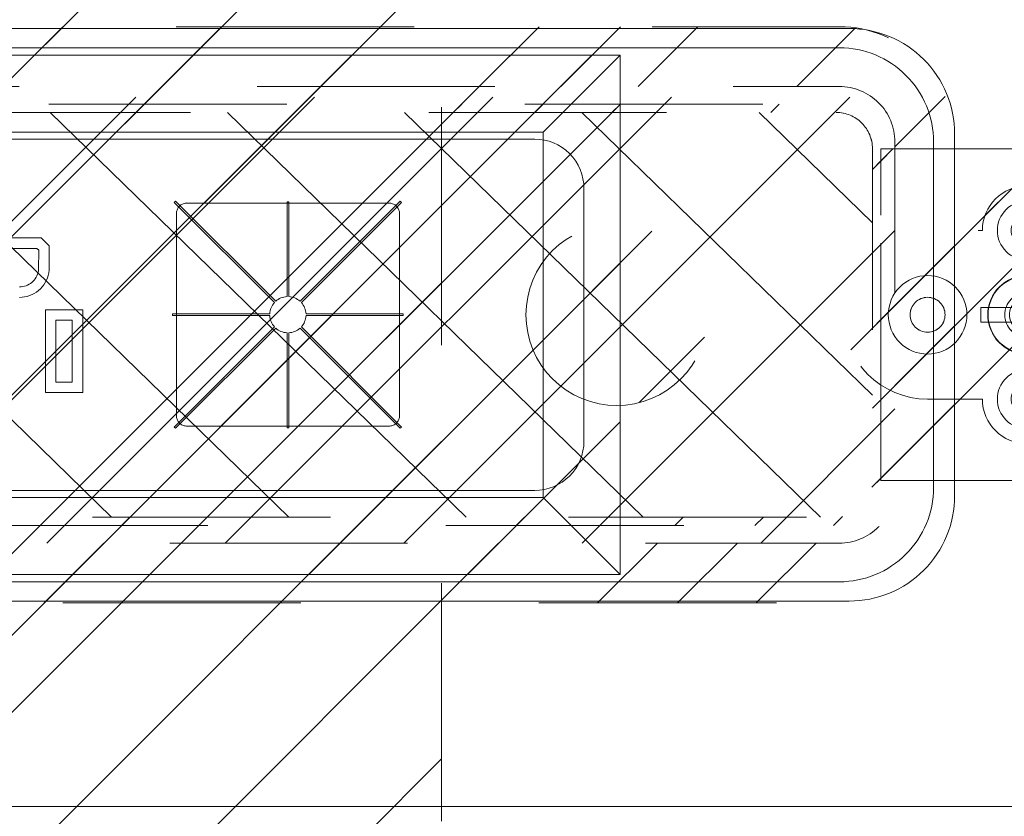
# Model space of a CAD drawing. Header units: inches. Extents: x -416 to -272, y -73 to 47.
# Tile 79 of 206: x -379 to -373.48, y -10.99 to -6.52. Entities that reach past the tile are written whole.
import ezdxf

# ---------------------------------------------------------------- set-up
doc = ezdxf.new("R2010")
doc.units = ezdxf.units.IN
doc.header["$LTSCALE"] = 32
doc.header["$MEASUREMENT"] = 0
doc.linetypes.add('Dash Style-1', pattern=[0.083328, 0.041656, -0.041672])
for name, color, linetype, lineweight in [('Black', 7, 'Continuous', 18), ('DashLine', 7, 'Continuous', 13), ('DashLineFill', 7, 'Dash Style-1', 13), ('Dean-Bezel', 7, 'Continuous', 18), ('Drawing', 7, 'Continuous', 18), ('Metal-Black', 7, 'Continuous', 18), ('Metal-UtilityGrommet', 7, 'Continuous', 13), ('None', 7, 'Continuous', 18), ('SolidLine', 7, 'Continuous', 15), ('Wood_1-H', 7, 'Continuous', 13)]:
    doc.layers.add(name, color=color, linetype=linetype, lineweight=lineweight)
doc.layers.add('Textile-Cushion', color=7, linetype='Continuous', lineweight=18, true_color=0x4c4c4c)
pattern_1 = [(45, (0, 0), (-1.61302, 1.93572), []), (45, (-1.0608, 1.0608), (-0.472346, 0.416761), [])]

# ---------------------------------------------------------------- blocks, each defined once
blk = doc.blocks.new('Group-31')
at = {"layer": 'DashLine', "flags": 128}
for points in [[(-6.3903, 0.2188), (-6.3688, 0.2177), (-6.3476, 0.2145), (-6.3268, 0.2093), (-6.3066, 0.2021), (-6.2872, 0.1929), (-6.2687, 0.1819), (-6.2515, 0.1691), (-6.2356, 0.1547), (-6.2212, 0.1388), (-6.2084, 0.1215), (-6.1974, 0.1031), (-6.1882, 0.0837), (-6.1809, 0.0635), (-6.1757, 0.0427), (-6.1726, 0.0214), (-6.1715, 0), (-6.1726, -0.0214), (-6.1757, -0.0427), (-6.1809, -0.0635), (-6.1882, -0.0837), (-6.1974, -0.1031), (-6.2084, -0.1215), (-6.2212, -0.1388), (-6.2356, -0.1547), (-6.2515, -0.1691), (-6.2687, -0.1819), (-6.2872, -0.1929), (-6.3066, -0.2021), (-6.3268, -0.2093), (-6.3476, -0.2145), (-6.3688, -0.2177), (-6.3903, -0.2188), (-6.4117, -0.2177), (-6.4329, -0.2145), (-6.4538, -0.2093), (-6.474, -0.2021), (-6.4934, -0.1929), (-6.5118, -0.1819), (-6.529, -0.1691), (-6.545, -0.1547), (-6.5594, -0.1388), (-6.5722, -0.1215), (-6.5832, -0.1031), (-6.5924, -0.0837), (-6.5996, -0.0635), (-6.6048, -0.0427), (-6.608, -0.0214), (-6.609, 0), (-6.608, 0.0214), (-6.6048, 0.0427), (-6.5996, 0.0635), (-6.5924, 0.0837), (-6.5832, 0.1031), (-6.5722, 0.1215), (-6.5594, 0.1388), (-6.545, 0.1547), (-6.529, 0.1691), (-6.5118, 0.1819), (-6.4934, 0.1929), (-6.474, 0.2021), (-6.4538, 0.2093), (-6.4329, 0.2145), (-6.4117, 0.2177)], [(-6.3905, 0.125), (-6.3782, 0.1245), (-6.3661, 0.1227), (-6.3542, 0.1198), (-6.3426, 0.1158), (-6.3315, 0.1106), (-6.3209, 0.1043), (-6.311, 0.0971), (-6.3019, 0.0889), (-6.2936, 0.0799), (-6.2862, 0.07), (-6.2799, 0.0596), (-6.2746, 0.0485), (-6.2704, 0.037), (-6.2673, 0.0251), (-6.2654, 0.013), (-6.2648, 0.0007), (-6.2653, -0.0115), (-6.267, -0.0237), (-6.2699, -0.0356), (-6.274, -0.0472), (-6.2792, -0.0583), (-6.2854, -0.0688), (-6.2927, -0.0787), (-6.3009, -0.0879), (-6.3099, -0.0962), (-6.3197, -0.1035), (-6.3302, -0.1099), (-6.3413, -0.1152), (-6.3528, -0.1194), (-6.3647, -0.1225), (-6.3768, -0.1243), (-6.389, -0.125), (-6.4013, -0.1245), (-6.4134, -0.1227), (-6.4254, -0.1198), (-6.4369, -0.1158), (-6.4481, -0.1106), (-6.4586, -0.1043), (-6.4685, -0.0971), (-6.4776, -0.0889), (-6.4859, -0.0799), (-6.4933, -0.07), (-6.4997, -0.0596), (-6.505, -0.0485), (-6.5092, -0.037), (-6.5122, -0.0251), (-6.5141, -0.013), (-6.5148, -0.0007), (-6.5142, 0.0115), (-6.5125, 0.0237), (-6.5096, 0.0356), (-6.5055, 0.0472), (-6.5003, 0.0583), (-6.4941, 0.0688), (-6.4868, 0.0787), (-6.4787, 0.0879), (-6.4696, 0.0962), (-6.4598, 0.1035), (-6.4493, 0.1099), (-6.4383, 0.1152), (-6.4267, 0.1194), (-6.4149, 0.1225), (-6.4027, 0.1243)], [(-6.6477, 0.0417), (-6.1318, 0.0417), (-6.1318, -0.0417), (-6.6477, -0.0417)]]:
    blk.add_lwpolyline(points, close=True, dxfattribs=at)
blk = doc.blocks.new('Group-32')
at = {"layer": 'Textile-Cushion', "color": 31, "true_color": 0xffc198}
for p, q in [((-5.2327, 1.1339), (-2.9029, -1.1339)), ((-4.2398, 1.1339), (-1.9099, -1.1339)), ((-3.2469, 1.1339), (-0.917, -1.1339)), ((-2.2539, 1.1339), (0.0759, -1.1339)), ((-1.261, 1.1339), (1.0688, -1.1339)), ((-5.5236, 0.4506), (-3.8958, -1.1339)), ((-5.5236, -0.5159), (-4.8887, -1.1339))]:
    blk.add_line(p, q, dxfattribs=at)
blk = doc.blocks.new('Group-33')
at = {"layer": 'Textile-Cushion', "color": 31, "true_color": 0xffc198}
blk.add_blockref('Group-32', (0, 0), dxfattribs=at)
blk = doc.blocks.new('SBDXF2-Shroud (2D)')
at = {"layer": 'DashLineFill', "linetype": 'Continuous', "lineweight": 13}
h = blk.add_hatch(dxfattribs=at)
h.set_pattern_fill('Steel', color=253, style=0, pattern_type=2)
h.set_pattern_definition(pattern_1)
edge = h.paths.add_edge_path()
edge.add_line((-5.5709, 0.9311), (-5.5709, -0.9311))
edge.add_arc((-5.3209, -0.9311), 0.25, 180, 270)
edge.add_line((-5.3209, -1.1811), (5.3209, -1.1811))
edge.add_arc((5.3209, -0.9311), 0.25, 270, 360)
edge.add_line((5.5709, -0.9311), (5.5709, 0.9311))
edge.add_arc((5.3209, 0.9311), 0.25, 0, 90)
edge.add_line((5.3209, 1.1811), (-5.3209, 1.1811))
edge.add_arc((-5.3209, 0.9311), 0.25, 90, 135)
edge.add_arc((-5.3209, 0.9311), 0.25, 135, 180)
edge.add_line((-5.5709, 0.9311), (-5.5709, 0.9311))
edge = h.paths.add_edge_path()
edge.add_arc((-5.3209, -0.9311), 0.2028, 180, 270, ccw=False)
edge.add_line((-5.5236, -0.9311), (-5.5236, 0.9311))
edge.add_arc((-5.3209, 0.9311), 0.2028, 90, 180, ccw=False)
edge.add_line((-5.3209, 1.1339), (5.3209, 1.1339))
edge.add_arc((5.3209, 0.9311), 0.2028, 0, 90, ccw=False)
edge.add_line((5.5236, 0.9311), (5.5236, -0.9311))
edge.add_arc((5.3209, -0.9311), 0.2028, -90, 0, ccw=False)
edge.add_line((5.3209, -1.1339), (-5.3209, -1.1339))
h = blk.add_hatch(dxfattribs=at)
h.set_pattern_fill('Steel', color=253, style=0, pattern_type=2)
h.set_pattern_definition(pattern_1)
edge = h.paths.add_edge_path()
edge.add_line((-6.5335, -0.9291), (-5.5709, -0.9291))
edge.add_line((-5.5709, -0.9291), (-5.5709, 0.9291))
edge.add_line((-5.5709, 0.9291), (-6.5335, 0.9291))
edge.add_arc((-6.5335, 0.6791), 0.25, 90, 180)
edge.add_line((-6.7835, 0.6791), (-6.7835, -0.6791))
edge.add_arc((-6.5335, -0.6791), 0.25, 180, 225)
edge.add_arc((-6.5335, -0.6791), 0.25, 225, 270)
edge.add_line((-6.5335, -0.9291), (-6.5335, -0.9291))
at = {"layer": 'DashLineFill', "flags": 128}
for points in [[(-5.5709, 0.9311), (-5.5709, -0.9311, 0.414214), (-5.3209, -1.1811), (5.3209, -1.1811, 0.414214), (5.5709, -0.9311), (5.5709, 0.9311, 0.414214), (5.3209, 1.1811), (-5.3209, 1.1811, 0.198912), (-5.4976, 1.1079, 0.198912), (-5.5709, 0.9311)], [(-5.3209, -1.1339, -0.414214), (-5.5236, -0.9311), (-5.5236, 0.9311, -0.414214), (-5.3209, 1.1339), (5.3209, 1.1339, -0.414214), (5.5236, 0.9311), (5.5236, -0.9311, -0.414214), (5.3209, -1.1339)], [(-6.5335, -0.9291), (-5.5709, -0.9291), (-5.5709, 0.9291), (-6.5335, 0.9291, 0.414214), (-6.7835, 0.6791), (-6.7835, -0.6791, 0.198912), (-6.7102, -0.8559, 0.198912), (-6.5335, -0.9291)]]:
    blk.add_lwpolyline(points, format="xyb", close=True, dxfattribs=at)
at = {"layer": 'Metal-Black', "color": 7}
blk.add_blockref('Group-31', (0, 0), dxfattribs=at)
at = {"layer": 'Metal-UtilityGrommet', "color": 7}
blk.add_blockref('Group-33', (0, 0), dxfattribs=at)
blk = doc.blocks.new('Group-91')
at = {"layer": 'DashLine', "flags": 128}
for points in [[(29.6137, -5.0962), (29.6351, -5.0973), (29.6563, -5.1004), (29.6772, -5.1056), (29.6974, -5.1129), (29.7168, -5.122), (29.7352, -5.1331), (29.7524, -5.1459), (29.7683, -5.1603), (29.7828, -5.1762), (29.7955, -5.1934), (29.8066, -5.2118), (29.8158, -5.2312), (29.823, -5.2515), (29.8282, -5.2723), (29.8314, -5.2935), (29.8324, -5.315), (29.8314, -5.3364), (29.8282, -5.3576), (29.823, -5.3785), (29.8158, -5.3987), (29.8066, -5.4181), (29.7955, -5.4365), (29.7828, -5.4537), (29.7683, -5.4696), (29.7524, -5.4841), (29.7352, -5.4968), (29.7168, -5.5079), (29.6974, -5.5171), (29.6772, -5.5243), (29.6563, -5.5295), (29.6351, -5.5327), (29.6137, -5.5337), (29.5922, -5.5327), (29.571, -5.5295), (29.5502, -5.5243), (29.53, -5.5171), (29.5105, -5.5079), (29.4921, -5.4968), (29.4749, -5.4841), (29.459, -5.4696), (29.4446, -5.4537), (29.4318, -5.4365), (29.4207, -5.4181), (29.4116, -5.3987), (29.4043, -5.3785), (29.3991, -5.3576), (29.396, -5.3364), (29.3949, -5.315), (29.396, -5.2935), (29.3991, -5.2723), (29.4043, -5.2515), (29.4116, -5.2312), (29.4207, -5.2118), (29.4318, -5.1934), (29.4446, -5.1762), (29.459, -5.1603), (29.4749, -5.1459), (29.4921, -5.1331), (29.5105, -5.122), (29.53, -5.1129), (29.5502, -5.1056), (29.571, -5.1004), (29.5922, -5.0973)], [(29.6135, -5.19), (29.6257, -5.1905), (29.6379, -5.1922), (29.6498, -5.1951), (29.6613, -5.1992), (29.6725, -5.2044), (29.683, -5.2106), (29.6929, -5.2179), (29.7021, -5.2261), (29.7103, -5.2351), (29.7177, -5.2449), (29.7241, -5.2554), (29.7294, -5.2665), (29.7336, -5.278), (29.7366, -5.2899), (29.7385, -5.302), (29.7392, -5.3142), (29.7386, -5.3265), (29.7369, -5.3386), (29.734, -5.3506), (29.7299, -5.3621), (29.7247, -5.3733), (29.7185, -5.3838), (29.7113, -5.3937), (29.7031, -5.4028), (29.694, -5.4111), (29.6842, -5.4185), (29.6737, -5.4249), (29.6627, -5.4302), (29.6511, -5.4344), (29.6393, -5.4374), (29.6271, -5.4393), (29.6149, -5.44), (29.6026, -5.4394), (29.5905, -5.4377), (29.5786, -5.4348), (29.567, -5.4307), (29.5559, -5.4255), (29.5453, -5.4193), (29.5354, -5.412), (29.5263, -5.4039), (29.518, -5.3948), (29.5106, -5.385), (29.5043, -5.3745), (29.499, -5.3635), (29.4948, -5.3519), (29.4917, -5.3401), (29.4898, -5.3279), (29.4892, -5.3157), (29.4897, -5.3034), (29.4914, -5.2913), (29.4943, -5.2794), (29.4984, -5.2678), (29.5036, -5.2567), (29.5098, -5.2461), (29.5171, -5.2362), (29.5253, -5.2271), (29.5343, -5.2188), (29.5441, -5.2114), (29.5546, -5.2051), (29.5657, -5.1998), (29.5772, -5.1956), (29.5891, -5.1925), (29.6012, -5.1906)], [(29.3562, -5.2732), (29.8721, -5.2732), (29.8721, -5.3567), (29.3562, -5.3567)]]:
    blk.add_lwpolyline(points, close=True, dxfattribs=at)
blk = doc.blocks.new('Group-92')
at = {"layer": 'Textile-Cushion', "color": 31, "true_color": 0xffc198}
for p, q in [((30.7712, -4.1811), (33.1011, -6.4488)), ((31.7642, -4.1811), (34.094, -6.4488)), ((32.7571, -4.1811), (35.0869, -6.4488)), ((33.75, -4.1811), (36.0799, -6.4488)), ((34.7429, -4.1811), (37.0728, -6.4488)), ((30.4803, -4.8644), (32.1082, -6.4488)), ((30.4803, -5.8308), (31.1152, -6.4488))]:
    blk.add_line(p, q, dxfattribs=at)
blk = doc.blocks.new('Group-93')
at = {"layer": 'Textile-Cushion', "color": 31, "true_color": 0xffc198}
blk.add_blockref('Group-92', (0, 0), dxfattribs=at)
blk = doc.blocks.new('Group-94')
at = {"layer": 'DashLineFill', "linetype": 'Continuous', "lineweight": 13}
h = blk.add_hatch(dxfattribs=at)
h.set_pattern_fill('Steel', color=253, style=0, pattern_type=2)
h.set_pattern_definition(pattern_1)
edge = h.paths.add_edge_path()
edge.add_line((30.4331, -4.3839), (30.4331, -6.2461))
edge.add_arc((30.6831, -6.2461), 0.25, 180, 270)
edge.add_line((30.6831, -6.4961), (41.3248, -6.4961))
edge.add_arc((41.3248, -6.2461), 0.25, 270, 360)
edge.add_line((41.5748, -6.2461), (41.5748, -4.3839))
edge.add_arc((41.3248, -4.3839), 0.25, 360, 450)
edge.add_line((41.3248, -4.1339), (30.6831, -4.1339))
edge.add_arc((30.6831, -4.3839), 0.25, 90, 135)
edge.add_arc((30.6831, -4.3839), 0.25, 135, 180)
edge.add_line((30.4331, -4.3839), (30.4331, -4.3839))
edge = h.paths.add_edge_path()
edge.add_arc((30.6831, -6.2461), 0.2028, 180, 270, ccw=False)
edge.add_line((30.4803, -6.2461), (30.4803, -4.3839))
edge.add_arc((30.6831, -4.3839), 0.2028, 90, 180, ccw=False)
edge.add_line((30.6831, -4.1811), (41.3248, -4.1811))
edge.add_arc((41.3248, -4.3839), 0.2028, 0, 90, ccw=False)
edge.add_line((41.5276, -4.3839), (41.5276, -6.2461))
edge.add_arc((41.3248, -6.2461), 0.2028, -90, 0, ccw=False)
edge.add_line((41.3248, -6.4488), (30.6831, -6.4488))
h = blk.add_hatch(dxfattribs=at)
h.set_pattern_fill('Steel', color=253, style=0, pattern_type=2)
h.set_pattern_definition(pattern_1)
edge = h.paths.add_edge_path()
edge.add_line((29.4705, -6.2441), (30.4331, -6.2441))
edge.add_line((30.4331, -6.2441), (30.4331, -4.3858))
edge.add_line((30.4331, -4.3858), (29.4705, -4.3858))
edge.add_arc((29.4705, -4.6358), 0.25, 90, 180)
edge.add_line((29.2205, -4.6358), (29.2205, -5.9941))
edge.add_arc((29.4705, -5.9941), 0.25, 180, 225)
edge.add_arc((29.4705, -5.9941), 0.25, 225, 270)
edge.add_line((29.4705, -6.2441), (29.4705, -6.2441))
at = {"layer": 'DashLineFill', "flags": 128}
for points in [[(30.4331, -4.3839), (30.4331, -6.2461, 0.414214), (30.6831, -6.4961), (41.3248, -6.4961, 0.414214), (41.5748, -6.2461), (41.5748, -4.3839, 0.414214), (41.3248, -4.1339), (30.6831, -4.1339, 0.198912), (30.5063, -4.2071, 0.198912), (30.4331, -4.3839)], [(30.6831, -6.4488, -0.414214), (30.4803, -6.2461), (30.4803, -4.3839, -0.414214), (30.6831, -4.1811), (41.3248, -4.1811, -0.414214), (41.5276, -4.3839), (41.5276, -6.2461, -0.414214), (41.3248, -6.4488)], [(29.4705, -6.2441), (30.4331, -6.2441), (30.4331, -4.3858), (29.4705, -4.3858, 0.414214), (29.2205, -4.6358), (29.2205, -5.9941, 0.198912), (29.2937, -6.1709, 0.198912), (29.4705, -6.2441)]]:
    blk.add_lwpolyline(points, format="xyb", close=True, dxfattribs=at)
at = {"layer": 'Metal-Black', "color": 7}
blk.add_blockref('Group-91', (0, 0), dxfattribs=at)
at = {"layer": 'Metal-UtilityGrommet', "color": 7}
blk.add_blockref('Group-93', (0, 0), dxfattribs=at)
blk = doc.blocks.new('1BPJHN-ShroudBracket (2D)')
at = {"layer": 'DashLineFill', "linetype": 'Continuous', "lineweight": 13}
h = blk.add_hatch(dxfattribs=at)
h.set_pattern_fill('Steel', color=253, style=0, pattern_type=2)
h.set_pattern_definition(pattern_1)
edge = h.paths.add_edge_path()
edge.add_line((0.5571, 0.4724), (0.25, 0.4724))
edge.add_arc((0, 0.4724), 0.25, 0, 180)
edge.add_line((-0.25, 0.4724), (-0.5571, 0.4724))
edge.add_arc((-0.5571, 0), 0.4724, 90, 270)
edge.add_line((-0.5571, -0.4724), (-0.25, -0.4724))
edge.add_arc((0, -0.4724), 0.25, 180, 360)
edge.add_line((0.25, -0.4724), (0.5571, -0.4724))
edge.add_arc((0.5571, 0), 0.4724, 270, 450)
edge.add_line((0.5571, 0.4724), (0.5571, 0.4724))
edge = h.paths.add_edge_path()
edge.add_arc((0, 0), 0.0979, 0, 180, ccw=False)
edge.add_arc((0, 0), 0.0979, 180, 360, ccw=False)
edge = h.paths.add_edge_path()
edge.add_arc((0, 0.4724), 0.0885, 0, 180, ccw=False)
edge.add_arc((0, 0.4724), 0.0885, 180, 360, ccw=False)
edge = h.paths.add_edge_path()
edge.add_arc((-0.5571, 0), 0.098, 0, 180, ccw=False)
edge.add_arc((-0.5571, 0), 0.098, 180, 360, ccw=False)
edge = h.paths.add_edge_path()
edge.add_arc((0.5571, 0), 0.098, 0, 180, ccw=False)
edge.add_arc((0.5571, 0), 0.098, 180, 360, ccw=False)
edge = h.paths.add_edge_path()
edge.add_arc((0, -0.4724), 0.0885, 0, 180, ccw=False)
edge.add_arc((0, -0.4724), 0.0885, 180, 360, ccw=False)
at = {"layer": 'DashLine', "flags": 128}
for points in [[(0, 0.6384), (0.0163, 0.6376), (0.0324, 0.6353), (0.0482, 0.6313), (0.0635, 0.6258), (0.0783, 0.6188), (0.0922, 0.6105), (0.1053, 0.6008), (0.1174, 0.5898), (0.1283, 0.5778), (0.138, 0.5647), (0.1464, 0.5507), (0.1534, 0.536), (0.1589, 0.5206), (0.1628, 0.5048), (0.1652, 0.4887), (0.166, 0.4724), (0.1652, 0.4562), (0.1628, 0.4401), (0.1589, 0.4243), (0.1534, 0.4089), (0.1464, 0.3942), (0.138, 0.3802), (0.1283, 0.3671), (0.1174, 0.3551), (0.1053, 0.3441), (0.0922, 0.3344), (0.0783, 0.326), (0.0635, 0.3191), (0.0482, 0.3136), (0.0324, 0.3096), (0.0163, 0.3072), (0, 0.3064), (-0.0163, 0.3072), (-0.0324, 0.3096), (-0.0482, 0.3136), (-0.0635, 0.3191), (-0.0783, 0.326), (-0.0922, 0.3344), (-0.1053, 0.3441), (-0.1174, 0.3551), (-0.1283, 0.3671), (-0.138, 0.3802), (-0.1464, 0.3942), (-0.1534, 0.4089), (-0.1589, 0.4243), (-0.1628, 0.4401), (-0.1652, 0.4562), (-0.166, 0.4724), (-0.1652, 0.4887), (-0.1628, 0.5048), (-0.1589, 0.5206), (-0.1534, 0.536), (-0.1464, 0.5507), (-0.138, 0.5647), (-0.1283, 0.5778), (-0.1174, 0.5898), (-0.1053, 0.6008), (-0.0922, 0.6105), (-0.0783, 0.6188), (-0.0635, 0.6258), (-0.0482, 0.6313), (-0.0324, 0.6353), (-0.0163, 0.6376)], [(-0.5571, 0.22), (-0.5355, 0.2189), (-0.5142, 0.2158), (-0.4932, 0.2105), (-0.4729, 0.2033), (-0.4534, 0.194), (-0.4349, 0.1829), (-0.4175, 0.1701), (-0.4015, 0.1556), (-0.387, 0.1396), (-0.3742, 0.1222), (-0.3631, 0.1037), (-0.3538, 0.0842), (-0.3466, 0.0639), (-0.3413, 0.0429), (-0.3381, 0.0216), (-0.3371, 0), (-0.3381, -0.0216), (-0.3413, -0.0429), (-0.3466, -0.0639), (-0.3538, -0.0842), (-0.3631, -0.1037), (-0.3742, -0.1222), (-0.387, -0.1396), (-0.4015, -0.1556), (-0.4175, -0.1701), (-0.4349, -0.1829), (-0.4534, -0.194), (-0.4729, -0.2033), (-0.4932, -0.2105), (-0.5142, -0.2158), (-0.5355, -0.2189), (-0.5571, -0.22), (-0.5787, -0.2189), (-0.6, -0.2158), (-0.6209, -0.2105), (-0.6413, -0.2033), (-0.6608, -0.194), (-0.6793, -0.1829), (-0.6967, -0.1701), (-0.7127, -0.1556), (-0.7271, -0.1396), (-0.74, -0.1222), (-0.7511, -0.1037), (-0.7603, -0.0842), (-0.7676, -0.0639), (-0.7729, -0.0429), (-0.776, -0.0216), (-0.7771, 0), (-0.776, 0.0216), (-0.7729, 0.0429), (-0.7676, 0.0639), (-0.7603, 0.0842), (-0.7511, 0.1037), (-0.74, 0.1222), (-0.7271, 0.1396), (-0.7127, 0.1556), (-0.6967, 0.1701), (-0.6793, 0.1829), (-0.6608, 0.194), (-0.6413, 0.2033), (-0.6209, 0.2105), (-0.6, 0.2158), (-0.5787, 0.2189)], [(0, 0.22), (0.0216, 0.2189), (0.0429, 0.2158), (0.0639, 0.2105), (0.0842, 0.2033), (0.1037, 0.194), (0.1222, 0.1829), (0.1396, 0.1701), (0.1556, 0.1556), (0.1701, 0.1396), (0.1829, 0.1222), (0.194, 0.1037), (0.2033, 0.0842), (0.2105, 0.0639), (0.2158, 0.0429), (0.2189, 0.0216), (0.22, 0), (0.2189, -0.0216), (0.2158, -0.0429), (0.2105, -0.0639), (0.2033, -0.0842), (0.194, -0.1037), (0.1829, -0.1222), (0.1701, -0.1396), (0.1556, -0.1556), (0.1396, -0.1701), (0.1222, -0.1829), (0.1037, -0.194), (0.0842, -0.2033), (0.0639, -0.2105), (0.0429, -0.2158), (0.0216, -0.2189), (0, -0.22), (-0.0216, -0.2189), (-0.0429, -0.2158), (-0.0639, -0.2105), (-0.0842, -0.2033), (-0.1037, -0.194), (-0.1222, -0.1829), (-0.1396, -0.1701), (-0.1556, -0.1556), (-0.1701, -0.1396), (-0.1829, -0.1222), (-0.194, -0.1037), (-0.2033, -0.0842), (-0.2105, -0.0639), (-0.2158, -0.0429), (-0.2189, -0.0216), (-0.22, 0), (-0.2189, 0.0216), (-0.2158, 0.0429), (-0.2105, 0.0639), (-0.2033, 0.0842), (-0.194, 0.1037), (-0.1829, 0.1222), (-0.1701, 0.1396), (-0.1556, 0.1556), (-0.1396, 0.1701), (-0.1222, 0.1829), (-0.1037, 0.194), (-0.0842, 0.2033), (-0.0639, 0.2105), (-0.0429, 0.2158), (-0.0216, 0.2189)], [(0.5571, 0.22), (0.5787, 0.2189), (0.6, 0.2158), (0.6209, 0.2105), (0.6413, 0.2033), (0.6608, 0.194), (0.6793, 0.1829), (0.6967, 0.1701), (0.7127, 0.1556), (0.7271, 0.1396), (0.74, 0.1222), (0.7511, 0.1037), (0.7603, 0.0842), (0.7676, 0.0639), (0.7729, 0.0429), (0.776, 0.0216), (0.7771, 0), (0.776, -0.0216), (0.7729, -0.0429), (0.7676, -0.0639), (0.7603, -0.0842), (0.7511, -0.1037), (0.74, -0.1222), (0.7271, -0.1396), (0.7127, -0.1556), (0.6967, -0.1701), (0.6793, -0.1829), (0.6608, -0.194), (0.6413, -0.2033), (0.6209, -0.2105), (0.6, -0.2158), (0.5787, -0.2189), (0.5571, -0.22), (0.5355, -0.2189), (0.5142, -0.2158), (0.4932, -0.2105), (0.4729, -0.2033), (0.4534, -0.194), (0.4349, -0.1829), (0.4175, -0.1701), (0.4015, -0.1556), (0.387, -0.1396), (0.3742, -0.1222), (0.3631, -0.1037), (0.3538, -0.0842), (0.3466, -0.0639), (0.3413, -0.0429), (0.3381, -0.0216), (0.3371, 0), (0.3381, 0.0216), (0.3413, 0.0429), (0.3466, 0.0639), (0.3538, 0.0842), (0.3631, 0.1037), (0.3742, 0.1222), (0.387, 0.1396), (0.4015, 0.1556), (0.4175, 0.1701), (0.4349, 0.1829), (0.4534, 0.194), (0.4729, 0.2033), (0.4932, 0.2105), (0.5142, 0.2158), (0.5355, 0.2189)], [(0.5571, 0.0979), (0.5667, 0.0975), (0.5762, 0.0961), (0.5855, 0.0937), (0.5946, 0.0905), (0.6033, 0.0864), (0.6115, 0.0814), (0.6192, 0.0757), (0.6263, 0.0693), (0.6328, 0.0621), (0.6385, 0.0544), (0.6435, 0.0462), (0.6476, 0.0375), (0.6508, 0.0284), (0.6532, 0.0191), (0.6546, 0.0096), (0.655, 0), (0.6546, -0.0096), (0.6532, -0.0191), (0.6508, -0.0284), (0.6476, -0.0375), (0.6435, -0.0462), (0.6385, -0.0544), (0.6328, -0.0621), (0.6263, -0.0693), (0.6192, -0.0757), (0.6115, -0.0814), (0.6033, -0.0864), (0.5946, -0.0905), (0.5855, -0.0937), (0.5762, -0.0961), (0.5667, -0.0975), (0.5571, -0.098), (0.5475, -0.0975), (0.538, -0.0961), (0.5287, -0.0937), (0.5196, -0.0905), (0.5109, -0.0864), (0.5027, -0.0814), (0.4949, -0.0757), (0.4878, -0.0693), (0.4814, -0.0621), (0.4756, -0.0544), (0.4707, -0.0462), (0.4666, -0.0375), (0.4634, -0.0284), (0.461, -0.0191), (0.4596, -0.0096), (0.4591, 0), (0.4596, 0.0096), (0.461, 0.0191), (0.4634, 0.0284), (0.4666, 0.0375), (0.4707, 0.0462), (0.4756, 0.0544), (0.4814, 0.0621), (0.4878, 0.0693), (0.4949, 0.0757), (0.5027, 0.0814), (0.5109, 0.0864), (0.5196, 0.0905), (0.5287, 0.0937), (0.538, 0.0961), (0.5475, 0.0975)], [(0, -0.3064), (0.0163, -0.3072), (0.0324, -0.3096), (0.0482, -0.3136), (0.0635, -0.3191), (0.0783, -0.326), (0.0922, -0.3344), (0.1053, -0.3441), (0.1174, -0.3551), (0.1283, -0.3671), (0.138, -0.3802), (0.1464, -0.3942), (0.1534, -0.4089), (0.1589, -0.4243), (0.1628, -0.4401), (0.1652, -0.4562), (0.166, -0.4724), (0.1652, -0.4887), (0.1628, -0.5048), (0.1589, -0.5206), (0.1534, -0.536), (0.1464, -0.5507), (0.138, -0.5647), (0.1283, -0.5778), (0.1174, -0.5898), (0.1053, -0.6008), (0.0922, -0.6105), (0.0783, -0.6188), (0.0635, -0.6258), (0.0482, -0.6313), (0.0324, -0.6353), (0.0163, -0.6376), (0, -0.6384), (-0.0163, -0.6376), (-0.0324, -0.6353), (-0.0482, -0.6313), (-0.0635, -0.6258), (-0.0783, -0.6188), (-0.0922, -0.6105), (-0.1053, -0.6008), (-0.1174, -0.5898), (-0.1283, -0.5778), (-0.138, -0.5647), (-0.1464, -0.5507), (-0.1534, -0.536), (-0.1589, -0.5206), (-0.1628, -0.5048), (-0.1652, -0.4887), (-0.166, -0.4724), (-0.1652, -0.4562), (-0.1628, -0.4401), (-0.1589, -0.4243), (-0.1534, -0.4089), (-0.1464, -0.3942), (-0.138, -0.3802), (-0.1283, -0.3671), (-0.1174, -0.3551), (-0.1053, -0.3441), (-0.0922, -0.3344), (-0.0783, -0.326), (-0.0635, -0.3191), (-0.0482, -0.3136), (-0.0324, -0.3096), (-0.0163, -0.3072)]]:
    blk.add_lwpolyline(points, close=True, dxfattribs=at)
at = {"layer": 'DashLineFill', "flags": 128}
for points in [[(0.5571, 0.4724), (0.25, 0.4724, 1), (-0.25, 0.4724), (-0.5571, 0.4724, 1), (-0.5571, -0.4724), (-0.25, -0.4724, 1), (0.25, -0.4724), (0.5571, -0.4724, 1), (0.5571, 0.4724)], [(-0.0885, 0.4724, -1), (0.0885, 0.4724, -1)], [(-0.655, 0, -1), (-0.4591, 0, -1)], [(-0.098, 0, -1), (0.0979, 0, -1)], [(0.4591, 0, -1), (0.655, 0, -1)], [(-0.0885, -0.4724, -1), (0.0885, -0.4724, -1)]]:
    blk.add_lwpolyline(points, format="xyb", close=True, dxfattribs=at)
blk = doc.blocks.new('Group-39')
at = {"layer": 'Dean-Bezel'}
for p, q in [((4.11, 1.4545), (-4.11, 1.4545)), ((-4.11, 1.4545), (-4.11, -1.4545)), ((-4.0735, 1.4178), (-4.11, 1.4545)), ((-3.9184, 1.2621), (-4.0735, 1.4178)), ((-3.6805, 1.024), (-3.6797, 1.023)), ((-3.6785, 1.023), (-3.6797, 1.023)), ((-2.8568, 0.6067), (-2.853, 0.6102)), ((-2.853, 0.6102), (-2.8489, 0.6133)), ((-2.8489, 0.6133), (-2.8445, 0.6161)), ((-2.8445, 0.6161), (-2.84, 0.6185)), ((-2.84, 0.6185), (-2.8352, 0.6204)), ((-2.8352, 0.6204), (-2.8303, 0.622)), ((-2.8303, 0.622), (-2.8253, 0.6231)), ((-2.8253, 0.6231), (-2.8201, 0.6238)), ((-2.8201, 0.6238), (-2.815, 0.624)), ((-1.6831, 0.624), (-2.815, 0.624)), ((-1.6831, 0.624), (-1.678, 0.6238)), ((-1.678, 0.6238), (-1.6729, 0.6231)), ((-1.6729, 0.6231), (-1.6678, 0.622)), ((-1.6678, 0.622), (-1.6629, 0.6204)), ((-1.6629, 0.6204), (-1.6582, 0.6185)), ((-1.6582, 0.6185), (-1.6536, 0.6161)), ((-1.6536, 0.6161), (-1.6492, 0.6133)), ((-1.6492, 0.6133), (-1.6451, 0.6102)), ((-1.6451, 0.6102), (-1.6414, 0.6067)), ((-2.8738, 0.5701), (-2.8741, -0.5669)), ((-2.8738, 0.5701), (-2.8732, 0.5752)), ((-2.8732, 0.5752), (-2.872, 0.5802)), ((-2.872, 0.5802), (-2.8705, 0.5851)), ((-2.8705, 0.5851), (-2.8685, 0.5899)), ((-2.8685, 0.5899), (-2.8661, 0.5945)), ((-2.8661, 0.5945), (-2.8634, 0.5988)), ((-2.8634, 0.5988), (-2.8602, 0.6029)), ((-2.8602, 0.6029), (-2.8568, 0.6067)), ((-1.6414, 0.6067), (-1.6379, 0.6029)), ((-1.6379, 0.6029), (-1.6347, 0.5988)), ((-1.6347, 0.5988), (-1.632, 0.5945)), ((-1.632, 0.5945), (-1.6296, 0.5899)), ((-1.6296, 0.5899), (-1.6276, 0.5851)), ((-1.6276, 0.5851), (-1.6261, 0.5802)), ((-1.6261, 0.5802), (-1.625, 0.5752)), ((-1.625, 0.5752), (-1.6243, 0.5701)), ((-1.6243, 0.5701), (-1.6241, -0.5669)), ((-1.0997, 0.4362), (-1.0997, -0.0282)), ((-0.8903, 0.4362), (-1.0997, 0.4362)), ((-0.8903, -0.0282), (-0.8903, 0.4362)), ((-1.0406, 0.0309), (-1.0406, 0.3771)), ((-0.9494, 0.3771), (-1.0406, 0.3771)), ((-0.9494, 0.3771), (-0.9494, 0.0309)), ((-0.9494, 0.0309), (-1.0406, 0.0309)), ((-0.8903, -0.0282), (-1.0997, -0.0282)), ((-0.802, -0.1074), (-0.8154, -0.113)), ((-0.7881, -0.103), (-0.802, -0.1074)), ((-0.7739, -0.0999), (-0.7881, -0.103)), ((-0.7595, -0.098), (-0.7739, -0.0999)), ((-0.745, -0.0974), (-0.7595, -0.098)), ((-0.8727, -0.1569), (-0.8815, -0.1684)), ((-0.8628, -0.1462), (-0.8727, -0.1569)), ((-0.8521, -0.1363), (-0.8628, -0.1462)), ((-0.8406, -0.1275), (-0.8521, -0.1363)), ((-0.8283, -0.1197), (-0.8406, -0.1275)), ((-0.8154, -0.113), (-0.8283, -0.1197)), ((-0.7905, -0.1665), (-0.7818, -0.1629)), ((-0.7818, -0.1629), (-0.7728, -0.1601)), ((-0.7728, -0.1601), (-0.7637, -0.1581)), ((-0.7637, -0.1581), (-0.7544, -0.1568)), ((-0.7544, -0.1568), (-0.745, -0.1564)), ((-0.9016, -0.207), (-0.906, -0.2208)), ((-0.896, -0.1935), (-0.9016, -0.207)), ((-0.8893, -0.1807), (-0.896, -0.1935)), ((-0.8815, -0.1684), (-0.8893, -0.1807)), ((-0.8461, -0.2272), (-0.8425, -0.2185)), ((-0.8425, -0.2185), (-0.8382, -0.2102)), ((-0.8382, -0.2102), (-0.8332, -0.2023)), ((-0.8332, -0.2023), (-0.8274, -0.1948)), ((-0.8274, -0.1948), (-0.8211, -0.1879)), ((-0.8211, -0.1879), (-0.8142, -0.1816)), ((-0.8142, -0.1816), (-0.8067, -0.1759)), ((-0.8067, -0.1759), (-0.7988, -0.1708)), ((-0.7988, -0.1708), (-0.7905, -0.1665)), ((-0.9111, -0.2494), (-0.9117, -0.264)), ((-0.9117, -0.264), (-0.9117, -0.3861)), ((-0.9091, -0.235), (-0.9111, -0.2494)), ((-0.906, -0.2208), (-0.9091, -0.235)), ((-0.8526, -0.3617), (-0.8522, -0.2546)), ((-0.8522, -0.2546), (-0.851, -0.2453)), ((-0.851, -0.2453), (-0.849, -0.2362)), ((-0.849, -0.2362), (-0.8461, -0.2272)), ((-0.9117, -0.3861), (-0.8671, -0.4307)), ((-0.8427, -0.3716), (-0.8526, -0.3617)), ((-0.6473, -0.3716), (-0.8427, -0.3716)), ((-0.6229, -0.4307), (-0.8671, -0.4307)), ((-2.8738, -0.5721), (-2.8741, -0.5669)), ((-2.8732, -0.5772), (-2.8738, -0.5721)), ((-2.872, -0.5822), (-2.8732, -0.5772)), ((-2.8705, -0.5871), (-2.872, -0.5822)), ((-2.8685, -0.5919), (-2.8705, -0.5871)), ((-2.8661, -0.5965), (-2.8685, -0.5919)), ((-2.8634, -0.6008), (-2.8661, -0.5965)), ((-2.8602, -0.6049), (-2.8634, -0.6008)), ((-2.8568, -0.6087), (-2.8602, -0.6049)), ((-1.6379, -0.6049), (-1.6414, -0.6087)), ((-1.6347, -0.6008), (-1.6379, -0.6049)), ((-1.632, -0.5965), (-1.6347, -0.6008)), ((-1.6296, -0.5919), (-1.632, -0.5965)), ((-1.6276, -0.5871), (-1.6296, -0.5919)), ((-1.6261, -0.5822), (-1.6276, -0.5871)), ((-1.625, -0.5772), (-1.6261, -0.5822)), ((-1.6243, -0.5721), (-1.625, -0.5772)), ((-1.6241, -0.5669), (-1.6243, -0.5721)), ((-2.853, -0.6122), (-2.8568, -0.6087)), ((-2.8489, -0.6153), (-2.853, -0.6122)), ((-2.8445, -0.6181), (-2.8489, -0.6153)), ((-2.84, -0.6205), (-2.8445, -0.6181)), ((-2.8352, -0.6224), (-2.84, -0.6205)), ((-2.8303, -0.624), (-2.8352, -0.6224)), ((-2.8253, -0.6251), (-2.8303, -0.624)), ((-2.8201, -0.6258), (-2.8253, -0.6251)), ((-2.815, -0.626), (-2.8201, -0.6258)), ((-1.6831, -0.626), (-2.815, -0.626)), ((-1.678, -0.6258), (-1.6831, -0.626)), ((-1.6729, -0.6251), (-1.678, -0.6258)), ((-1.6678, -0.624), (-1.6729, -0.6251)), ((-1.6629, -0.6224), (-1.6678, -0.624)), ((-1.6582, -0.6205), (-1.6629, -0.6224)), ((-1.6536, -0.6181), (-1.6582, -0.6205)), ((-1.6492, -0.6153), (-1.6536, -0.6181)), ((-1.6451, -0.6122), (-1.6492, -0.6153)), ((-1.6414, -0.6087), (-1.6451, -0.6122)), ((-4.11, -1.4545), (-3.9132, -1.2577)), ((4.11, -1.4545), (-4.11, -1.4545))]:
    blk.add_line(p, q, dxfattribs=at)
blk = doc.blocks.new('Dean-PPUG-BK (2D)')
at = {"layer": 'DashLineFill', "linetype": 'Continuous', "lineweight": 13}
h = blk.add_hatch(dxfattribs=at)
h.set_pattern_fill('Steel', color=253, style=0, pattern_type=2)
h.set_pattern_definition(pattern_1)
h.paths.add_polyline_path([(-4.11, 1.4545), (4.11, 1.4545), (4.11, -1.4545), (-4.11, -1.4545)])
h = blk.add_hatch(dxfattribs=at)
h.set_pattern_fill('Steel', color=253, style=0, pattern_type=2)
h.set_pattern_definition(pattern_1)
h.paths.add_polyline_path([(-4.091, 0.5085), (-4.0412, 0.5061), (-3.9918, 0.4987), (-3.9434, 0.4866), (-3.8964, 0.4698), (-3.8513, 0.4485), (-3.8085, 0.4228), (-3.7684, 0.3931), (-3.7314, 0.3596), (-3.6979, 0.3226), (-3.6682, 0.2825), (-3.6425, 0.2397), (-3.6212, 0.1946), (-3.6044, 0.1476), (-3.5923, 0.0992), (-3.5849, 0.0498), (-3.5825, 0), (-3.5849, -0.0498), (-3.5923, -0.0992), (-3.6044, -0.1476), (-3.6212, -0.1946), (-3.6425, -0.2397), (-3.6682, -0.2825), (-3.6979, -0.3226), (-3.7314, -0.3596), (-3.7684, -0.3931), (-3.8085, -0.4228), (-3.8513, -0.4485), (-3.8964, -0.4698), (-3.9434, -0.4866), (-3.9918, -0.4987), (-4.0412, -0.5061), (-4.091, -0.5085), (-4.1408, -0.5061), (-4.1902, -0.4987), (-4.2386, -0.4866), (-4.2856, -0.4698), (-4.3307, -0.4485), (-4.3735, -0.4228), (-4.4136, -0.3931), (-4.4506, -0.3596), (-4.4841, -0.3226), (-4.5138, -0.2825), (-4.5395, -0.2397), (-4.5608, -0.1946), (-4.5776, -0.1476), (-4.5897, -0.0992), (-4.5971, -0.0498), (-4.5995, 0), (-4.5971, 0.0498), (-4.5897, 0.0992), (-4.5776, 0.1476), (-4.5608, 0.1946), (-4.5395, 0.2397), (-4.5138, 0.2825), (-4.4841, 0.3226), (-4.4506, 0.3596), (-4.4136, 0.3931), (-4.3735, 0.4228), (-4.3307, 0.4485), (-4.2856, 0.4698), (-4.2386, 0.4866), (-4.1902, 0.4987), (-4.1408, 0.5061)])
at = {"layer": 'Black', "color": 9}
for p, q in [((-4.11, 1.4545), (-3.6785, 1.023)), ((-4.11, -1.4545), (-3.6785, -1.023))]:
    blk.add_line(p, q, dxfattribs=at)
at = {"layer": 'Black', "color": 9, "flags": 128}
blk.add_lwpolyline([(-3.6785, 1.023), (3.6785, 1.023), (3.6785, -1.023), (-3.6785, -1.023)], close=True, dxfattribs=at)
at = {"layer": 'DashLineFill', "flags": 128}
for points in [[(-4.11, 1.4545), (4.11, 1.4545), (4.11, -1.4545), (-4.11, -1.4545)], [(-4.091, 0.5085), (-4.0412, 0.5061), (-3.9918, 0.4987), (-3.9434, 0.4866), (-3.8964, 0.4698), (-3.8513, 0.4485), (-3.8085, 0.4228), (-3.7684, 0.3931), (-3.7314, 0.3596), (-3.6979, 0.3226), (-3.6682, 0.2825), (-3.6425, 0.2397), (-3.6212, 0.1946), (-3.6044, 0.1476), (-3.5923, 0.0992), (-3.5849, 0.0498), (-3.5825, 0), (-3.5849, -0.0498), (-3.5923, -0.0992), (-3.6044, -0.1476), (-3.6212, -0.1946), (-3.6425, -0.2397), (-3.6682, -0.2825), (-3.6979, -0.3226), (-3.7314, -0.3596), (-3.7684, -0.3931), (-3.8085, -0.4228), (-3.8513, -0.4485), (-3.8964, -0.4698), (-3.9434, -0.4866), (-3.9918, -0.4987), (-4.0412, -0.5061), (-4.091, -0.5085), (-4.1408, -0.5061), (-4.1902, -0.4987), (-4.2386, -0.4866), (-4.2856, -0.4698), (-4.3307, -0.4485), (-4.3735, -0.4228), (-4.4136, -0.3931), (-4.4506, -0.3596), (-4.4841, -0.3226), (-4.5138, -0.2825), (-4.5395, -0.2397), (-4.5608, -0.1946), (-4.5776, -0.1476), (-4.5897, -0.0992), (-4.5971, -0.0498), (-4.5995, 0), (-4.5971, 0.0498), (-4.5897, 0.0992), (-4.5776, 0.1476), (-4.5608, 0.1946), (-4.5395, 0.2397), (-4.5138, 0.2825), (-4.4841, 0.3226), (-4.4506, 0.3596), (-4.4136, 0.3931), (-4.3735, 0.4228), (-4.3307, 0.4485), (-4.2856, 0.4698), (-4.2386, 0.4866), (-4.1902, 0.4987), (-4.1408, 0.5061)]]:
    blk.add_lwpolyline(points, close=True, dxfattribs=at)
at = {"layer": 'SolidLine', "flags": 128}
blk.add_lwpolyline([(-2.244, -0.6335), (-2.254, -0.6335), (-2.254, -0.1019, -0.173417), (-2.3172, -0.0757), (-2.8785, -0.637), (-2.8856, -0.63), (-2.3242, -0.0687, -0.173417), (-2.3504, -0.0055), (-2.8951, -0.0055), (-2.8951, 0.0045), (-2.3504, 0.0045, -0.173417), (-2.3242, 0.0676), (-2.8856, 0.629), (-2.8785, 0.636), (-2.3172, 0.0747, -0.173417), (-2.254, 0.1009), (-2.254, 0.6325), (-2.244, 0.6325), (-2.244, 0.1009, -0.173417), (-2.1809, 0.0747), (-1.6196, 0.636), (-1.6125, 0.629), (-2.1738, 0.0676, -0.173417), (-2.1476, 0.0045), (-1.6029, 0.0045), (-1.6029, -0.0055), (-2.1476, -0.0055, -0.173417), (-2.1738, -0.0687), (-1.6125, -0.63), (-1.6196, -0.637), (-2.1809, -0.0757, -0.173417), (-2.244, -0.1019)], format="xyb", close=True, dxfattribs=at)
at = {"layer": 'Black', "color": 7}
blk.add_blockref('Group-39', (0, 0), dxfattribs=at)
blk = doc.blocks.new('Group-96')
at = {"layer": 'DashLine', "flags": 128}
blk.add_lwpolyline([(1.1142, -2.5591), (70.8937, -2.5591), (70.8937, -30), (1.1142, -30)], close=True, dxfattribs=at)
at = {"layer": 'SolidLine', "flags": 128}
blk.add_lwpolyline([(1.1142, -2.5591), (70.8937, -2.5591), (70.8937, -30), (1.1142, -30)], close=True, dxfattribs=at)
blk.add_lwpolyline([(32.0965, -4.6063, -0.414214), (32.372, -4.3307), (39.6358, -4.3307, -0.414214), (39.9114, -4.6063), (39.9114, -6.0236, -0.414214), (39.6358, -6.2992), (32.372, -6.2992, -0.414214), (32.0965, -6.0236)], format="xyb", close=True, dxfattribs=at)
at = {"layer": 'SolidLine', "color": 7}
for name, p in [('Dean-PPUG-BK (2D)', (36.0039, -5.315)), ('SBDXF2-Shroud (2D)', (36.0039, -5.315)), ('Group-94', (0, 0)), ('1BPJHN-ShroudBracket (2D)', (29.6142, -5.315))]:
    blk.add_blockref(name, p, dxfattribs=at)
blk = doc.blocks.new('1BRPX9-Util_Bkt_Lg-N (2D)')
at = {"layer": 'DashLineFill', "linetype": 'Continuous', "lineweight": 13}
h = blk.add_hatch(dxfattribs=at)
h.set_pattern_fill('Steel', color=253, style=0, pattern_type=2)
h.set_pattern_definition(pattern_1)
edge = h.paths.add_edge_path()
edge.add_line((-4.4685, 7.5394), (-2.4213, 7.5394))
edge.add_line((-2.4213, 7.5394), (-2.4213, 7.9173))
edge.add_arc((-2.3031, 7.9173), 0.1181, 90, 180, ccw=False)
edge.add_line((-2.3031, 8.0354), (2.3031, 8.0354))
edge.add_arc((2.3031, 7.9173), 0.1181, 0, 90, ccw=False)
edge.add_line((2.4213, 7.9173), (2.4213, 7.5394))
edge.add_line((2.4213, 7.5394), (4.4685, 7.5394))
edge.add_line((4.4685, 7.5394), (4.4685, 7.4055))
edge.add_line((4.4685, 7.4055), (3.1299, 7.4055))
edge.add_line((3.1299, 7.4055), (3.1299, -2.0118))
edge.add_line((3.1299, -2.0118), (4.4685, -2.0118))
edge.add_line((4.4685, -2.0118), (4.4685, -2.1457))
edge.add_line((4.4685, -2.1457), (2.4213, -2.1457))
edge.add_line((2.4213, -2.1457), (2.4213, -2.5236))
edge.add_arc((2.3031, -2.5236), 0.1181, 270, 360, ccw=False)
edge.add_line((2.3031, -2.6417), (-2.3031, -2.6417))
edge.add_arc((-2.3031, -2.5236), 0.1181, 180, 270, ccw=False)
edge.add_line((-2.4213, -2.5236), (-2.4213, -2.1457))
edge.add_line((-2.4213, -2.1457), (-4.4685, -2.1457))
edge.add_line((-4.4685, -2.1457), (-4.4685, -2.0118))
edge.add_line((-4.4685, -2.0118), (-3.1299, -2.0118))
edge.add_line((-3.1299, -2.0118), (-3.1299, 7.4055))
edge.add_line((-3.1299, 7.4055), (-4.4685, 7.4055))
edge.add_line((-4.4685, 7.4055), (-4.4685, 7.5394))
at = {"layer": 'DashLineFill', "flags": 128}
blk.add_lwpolyline([(-4.4685, 7.5394), (-2.4213, 7.5394), (-2.4213, 7.9173, -0.414214), (-2.3031, 8.0354), (2.3031, 8.0354, -0.414214), (2.4213, 7.9173), (2.4213, 7.5394), (4.4685, 7.5394), (4.4685, 7.4055), (3.1299, 7.4055), (3.1299, -2.0118), (4.4685, -2.0118), (4.4685, -2.1457), (2.4213, -2.1457), (2.4213, -2.5236, -0.414214), (2.3031, -2.6417), (-2.3031, -2.6417, -0.414214), (-2.4213, -2.5236), (-2.4213, -2.1457), (-4.4685, -2.1457), (-4.4685, -2.0118), (-3.1299, -2.0118), (-3.1299, 7.4055), (-4.4685, 7.4055)], format="xyb", close=True, dxfattribs=at)
blk = doc.blocks.new('Group-44')
at = {"layer": 'Textile-Cushion', "color": 31, "linetype": 'Continuous', "true_color": 0xffc198}
for p, q in [((-4.9174, 1.2795), (-5.6693, 0.5276)), ((-3.9174, 1.2795), (-5.6693, -0.4724)), ((-2.9174, 1.2795), (-5.4174, -1.2204)), ((-1.9174, 1.2795), (-4.4174, -1.2204)), ((-0.9174, 1.2795), (-3.4174, -1.2204)), ((0.0826, 1.2795), (-2.4174, -1.2204)), ((1.0826, 1.2795), (-1.4174, -1.2204))]:
    blk.add_line(p, q, dxfattribs=at)
blk = doc.blocks.new('SlateShroudSleeve (2D)')
at = {"layer": 'DashLineFill', "linetype": 'Continuous', "lineweight": 13}
h = blk.add_hatch(dxfattribs=at)
h.set_pattern_fill('Steel', color=253, style=0, pattern_type=2)
h.set_pattern_definition(pattern_1)
edge = h.paths.add_edge_path()
edge.add_line((-6.0039, 0.9685), (-6.0039, -0.9685))
edge.add_arc((-5.3583, -0.9685), 0.6457, 180, 225)
edge.add_arc((-5.3583, -0.9685), 0.6457, 225, 270)
edge.add_line((-5.3583, -1.6142), (5.3583, -1.6142))
edge.add_arc((5.3583, -0.9685), 0.6457, 270, 360)
edge.add_line((6.0039, -0.9685), (6.0039, 0.9685))
edge.add_arc((5.3583, 0.9685), 0.6457, 0, 45)
edge.add_arc((5.3583, 0.9685), 0.6457, 45, 90)
edge.add_line((5.3583, 1.6142), (-5.3583, 1.6142))
edge.add_arc((-5.3583, 0.9685), 0.6457, 90, 180)
edge.add_line((-6.0039, 0.9685), (-6.0039, 0.9685))
edge = h.paths.add_edge_path()
edge.add_arc((-5.3583, -0.9685), 0.311, 225, 270, ccw=False)
edge.add_arc((-5.3583, -0.9685), 0.311, 180, 225, ccw=False)
edge.add_line((-5.6693, -0.9685), (-5.6693, 0.9685))
edge.add_arc((-5.3583, 0.9685), 0.311, 90, 180, ccw=False)
edge.add_line((-5.3583, 1.2795), (5.3583, 1.2795))
edge.add_arc((5.3583, 0.9685), 0.311, 45, 90, ccw=False)
edge.add_arc((5.3583, 0.9685), 0.311, 0, 45, ccw=False)
edge.add_line((5.6693, 0.9685), (5.6693, -0.9685))
edge.add_arc((5.3583, -0.9685), 0.311, 270, 360, ccw=False)
edge.add_line((5.3583, -1.2795), (-5.3583, -1.2795))
at = {"layer": 'DashLine', "lineweight": 13, "transparency": 33554687, "flags": 128}
blk.add_lwpolyline([(-5.8858, 0.9685, -0.414214), (-5.3583, 1.4961), (5.3583, 1.4961, -0.414214), (5.8858, 0.9685), (5.8858, -0.9685, -0.414214), (5.3583, -1.4961), (-5.3583, -1.4961, -0.414214), (-5.8858, -0.9685)], format="xyb", close=True, dxfattribs=at)
at = {"layer": 'DashLineFill', "lineweight": 13, "flags": 128}
for points in [[(-6.0039, 0.9685), (-6.0039, -0.9685, 0.198912), (-5.8148, -1.4251, 0.198912), (-5.3583, -1.6142), (5.3583, -1.6142, 0.414214), (6.0039, -0.9685), (6.0039, 0.9685, 0.198912), (5.8148, 1.4251, 0.198912), (5.3583, 1.6142), (-5.3583, 1.6142, 0.414214), (-6.0039, 0.9685)], [(-5.3583, -1.2795, -0.198912), (-5.5782, -1.1884, -0.198912), (-5.6693, -0.9685), (-5.6693, 0.9685, -0.414214), (-5.3583, 1.2795), (5.3583, 1.2795, -0.198912), (5.5782, 1.1884, -0.198912), (5.6693, 0.9685), (5.6693, -0.9685, -0.414214), (5.3583, -1.2795)]]:
    blk.add_lwpolyline(points, format="xyb", close=True, dxfattribs=at)
at = {"layer": 'Textile-Cushion', "color": 31, "true_color": 0xffc198}
blk.add_blockref('Group-44', (0, 0), dxfattribs=at)
blk = doc.blocks.new('Group-97')
at = {"layer": 'SolidLine', "flags": 128}
blk.add_lwpolyline([(30.0197, -4.3012, -0.414214), (30.6102, -3.7106), (41.437, -3.7106, -0.414214), (42.0276, -4.3012), (42.0276, -6.3287, -0.414214), (41.437, -6.9193), (30.6102, -6.9193, -0.414214), (30.0197, -6.3287)], format="xyb", close=True, dxfattribs=at)
at = {"layer": 'DashLine', "color": 7}
blk.add_blockref('1BRPX9-Util_Bkt_Lg-N (2D)', (36.0236, -8.3071), dxfattribs=at)
at = {"layer": 'Wood_1-H', "color": 7}
blk.add_blockref('SlateShroudSleeve (2D)', (36.0236, -5.315), dxfattribs=at)
blk = doc.blocks.new('Group-99')
at = {"layer": 'None'}
for name in ['Group-97', 'Group-96']:
    blk.add_blockref(name, (0, 0), dxfattribs=at)
blk = doc.blocks.new('SL Credenza Desk (2D)-2')
at = {"layer": 'None'}
blk.add_blockref('Group-99', (0, 0), dxfattribs=at)
at = {"layer": 'Drawing', "color": 0, "flags": 1}
for tag in ['Tag', 'Catalog', 'Option1', 'Option2', 'Option3', 'Option4', 'Option5', 'Option6', 'Option7', 'Option8', 'Option9', 'Option10', 'Option11', 'Option12', 'Custom', 'FinishGroup', 'Discount', 'Item2', 'Item3', 'Item6', 'Item9', 'Item10', 'Item12', 'Item13', 'Item16', 'Item19', 'Item20', 'Item21', 'Item22', 'Item23', 'Item24', 'Item25', 'Item8', 'Item18', 'Item1', 'Item4', 'Item5', 'Item7', 'Item11', 'Item14', 'Item15', 'Item17']:
    blk.add_attdef(tag, (-56.2887, 1.4853), '', height=0.00709, dxfattribs=at)
blk = doc.blocks.new('Group-100')
at = {"layer": 'Drawing', "rotation": 180}
blk.add_blockref('SL Credenza Desk (2D)-2', (15.7192, 1.4853), dxfattribs=at)
at = {"layer": 'Drawing', "color": 0, "flags": 1}
for tag in ['Tag', 'Catalog', 'Option1', 'Option2', 'Option3', 'Option4', 'Option5', 'Option6', 'Option7', 'Option8', 'Option9', 'Option10', 'Option11', 'Option12', 'Custom', 'FinishGroup', 'Discount', 'Item2', 'Item3', 'Item6', 'Item9', 'Item10', 'Item12', 'Item13', 'Item16', 'Item19', 'Item20', 'Item21', 'Item22', 'Item23', 'Item24', 'Item25', 'Item8', 'Item18', 'Item1', 'Item4', 'Item5', 'Item7', 'Item11', 'Item14', 'Item15', 'Item17']:
    blk.add_attdef(tag, (-56.2887, 1.4853), '', height=0.00709, dxfattribs=at)

msp = doc.modelspace()

# ---------------------------------------------------------------- block references
at = {"layer": 'Drawing', "color": 7}
msp.add_blockref('Group-100', (-359.4593, -14.9775), dxfattribs=at)

doc.saveas('drawing.dxf')
